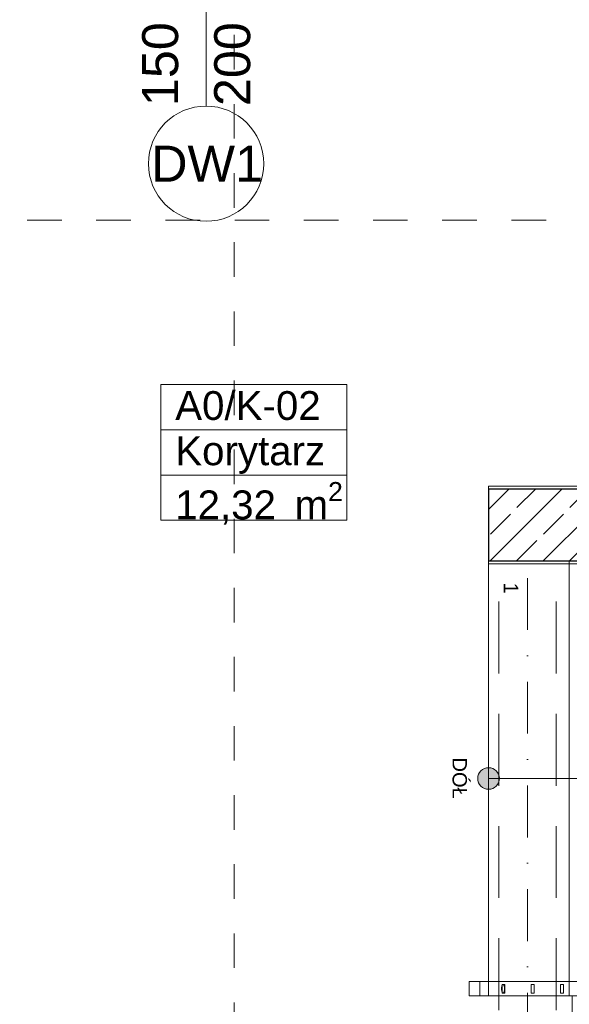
# Model space of a CAD drawing. Header units: millimetres. Extents: x -52968 to 399385, y -141133 to 110561.
# Tile 62 of 146: x 72504 to 74410, y -105737 to -102318. Entities that reach past the tile are written whole.
import ezdxf

# ---------------------------------------------------------------- set-up
doc = ezdxf.new("R2010")
doc.units = ezdxf.units.MM
for name, pattern in [('SIM-Wegliniec-21.07.2025-Parter$0$Kropki i Kreski', [360, 180, -90, 0, -90]), ('SIM-Wegliniec-21.07.2025-Parter$0$Przerywana', [240, 120, -120]), ('SIM-Wegliniec-21.07.2025-Parter$0$Przerywana długa', [390, 250, -140]), ('SIM-Wegliniec-21.07.2025-Parter$0$Wipeout_Contour', [1000, 0, -1000])]:
    doc.linetypes.add(name, pattern=pattern)
doc.layers.add('_xref', color=250, linetype='Continuous')
for name, color, linetype, lineweight in [('SIM-Wegliniec-21.07.2025-Parter$0$A-Przekroje-PB_Nr_pióra__5', 250, 'Continuous', 0), ('SIM-Wegliniec-21.07.2025-Parter$0$Nowe_A-Balustrady-Schody_Nr_pióra__11', 250, 'Continuous', 0), ('SIM-Wegliniec-21.07.2025-Parter$0$Nowe_A-Balustrady-Schody_Nr_pióra__91', 250, 'Continuous', 0), ('SIM-Wegliniec-21.07.2025-Parter$0$Nowe_A-Belki-Wieniec_Nr_pióra__69', 250, 'Continuous', 0), ('SIM-Wegliniec-21.07.2025-Parter$0$Nowe_A-Belki-Wieniec_Nr_pióra__90', 250, 'Continuous', 0), ('SIM-Wegliniec-21.07.2025-Parter$0$Nowe_A-Posadzki_Nr_pióra__89', 250, 'Continuous', 0), ('SIM-Wegliniec-21.07.2025-Parter$0$Nowe_A-Schody', 250, 'Continuous', 0), ('SIM-Wegliniec-21.07.2025-Parter$0$Nowe_A-Schody _Nr_pióra__1', 250, 'Continuous', 0), ('SIM-Wegliniec-21.07.2025-Parter$0$Nowe_A-Schody _Nr_pióra__11', 250, 'Continuous', 0), ('SIM-Wegliniec-21.07.2025-Parter$0$Nowe_A-Schody _Nr_pióra__71', 250, 'Continuous', 0), ('SIM-Wegliniec-21.07.2025-Parter$0$Nowe_A-Strefy-Parter_Nr_pióra__94', 250, 'Continuous', 0), ('SIM-Wegliniec-21.07.2025-Parter$0$Nowe_A-Ściany-Konstrukcyjne', 250, 'Continuous', 0), ('SIM-Wegliniec-21.07.2025-Parter$0$Nowe_A-Ściany-Konstrukcyjne_Nr_pióra__27', 250, 'Continuous', 0), ('SIM-Wegliniec-21.07.2025-Parter$0$Nowe_A-Ściany-Konstrukcyjne_Nr_pióra__47', 250, 'Continuous', 0), ('SIM-Wegliniec-21.07.2025-Parter$0$Nowe_Metryczki pomieszczeń Archicada_Nr_pióra__6', 250, 'Continuous', 0), ('SIM-Wegliniec-21.07.2025-Parter$0$Nowe_Znaczniki drzwi Archicada_Nr_pióra__2', 250, 'Continuous', 0), ('SIM-Wegliniec-21.07.2025-Parter$0$Nowe_Znaczniki drzwi Archicada_Nr_pióra__45', 250, 'Continuous', 0), ('SIM-Wegliniec-21.07.2025-Parter$0$Nowe_Znaczniki drzwi Archicada_Nr_pióra__7', 250, 'Continuous', 0)]:
    doc.layers.add(name, color=color, linetype=linetype, lineweight=lineweight)
doc.styles.add('SIM-Wegliniec-21.07.2025-Parter$0$STYL_AUTOMATYCZNY_1', font='arial.ttf')
doc.styles.add('SIM-Wegliniec-21.07.2025-Parter$0$STYL_AUTOMATYCZNY_2', font='arial.ttf')
pattern_1 = [(0, (0, 0), (0, 86.60254), [0, -50]), (0, (25, 43.3), (0, 86.60254), [0, -50])]

# ---------------------------------------------------------------- blocks, each defined once
blk = doc.blocks.new('SIM-Wegliniec-21.07.2025-Parter')
at = {"layer": 'SIM-Wegliniec-21.07.2025-Parter$0$Nowe_A-Ściany-Konstrukcyjne', "linetype": 'Continuous', "lineweight": 0, "true_color": 0x000000}
h = blk.add_hatch(dxfattribs=at)
h.set_pattern_fill('Tynk', color=18, style=0, pattern_type=2)
h.set_pattern_definition(pattern_1)
h.paths.add_polyline_path([(75120.1, -103937.6), (74130.1, -103937.6), (74130.1, -103947.6), (75129.7, -103947.6)])
at = {"layer": 'SIM-Wegliniec-21.07.2025-Parter$0$A-Przekroje-PB_Nr_pióra__5', "linetype": 'SIM-Wegliniec-21.07.2025-Parter$0$Przerywana', "lineweight": 13}
for p, q in [((73248, -94450.6), (73248, -119323.8)), ((62449.3, -103013.8), (93776.2, -103013.8))]:
    blk.add_line(p, q, dxfattribs=at)
at = {"layer": 'SIM-Wegliniec-21.07.2025-Parter$0$Nowe_A-Balustrady-Schody_Nr_pióra__91', "linetype": 'Continuous', "lineweight": 13}
for p, q in [((74080.1, -105657.6), (74062.9, -105657.6)), ((74062.9, -105657.6), (74062.9, -105707.6)), ((74062.9, -105707.6), (74080.1, -105707.6))]:
    blk.add_line(p, q, dxfattribs=at)
at = {"layer": 'SIM-Wegliniec-21.07.2025-Parter$0$Nowe_A-Posadzki_Nr_pióra__89', "linetype": 'Continuous', "lineweight": 13, "flags": 128}
blk.add_lwpolyline([(74140.1, -104197.6), (74140.1, -105707.6), (75250.1, -105707.6), (75250.1, -104197.6)], close=True, dxfattribs=at)
at = {"layer": 'SIM-Wegliniec-21.07.2025-Parter$0$Nowe_A-Schody _Nr_pióra__1', "linetype": 'Continuous', "lineweight": 13}
for p, q in [((74130.1, -104197.6), (75810.1, -104197.6)), ((74130.1, -105707.6), (74130.1, -104197.6)), ((75250.1, -105707.6), (74130.1, -105707.6))]:
    blk.add_line(p, q, dxfattribs=at)
at = {"layer": 'SIM-Wegliniec-21.07.2025-Parter$0$Nowe_A-Strefy-Parter_Nr_pióra__94', "linetype": 'Continuous', "lineweight": 13, "flags": 128}
blk.add_lwpolyline([(72140.1, -102217.6), (72130.1, -107307.6), (74410.1, -107317.6), (74420.1, -105707.6), (74130.1, -105707.6), (74130.1, -103937.6), (75120.1, -103937.6), (75120.1, -102217.6)], close=True, dxfattribs=at)
at = {"layer": 'SIM-Wegliniec-21.07.2025-Parter$0$Nowe_A-Ściany-Konstrukcyjne_Nr_pióra__27', "linetype": 'Continuous', "lineweight": 25}
blk.add_line((75129.7, -103947.6), (74130.1, -103947.6), dxfattribs=at)
at = {"layer": 'SIM-Wegliniec-21.07.2025-Parter$0$Nowe_A-Ściany-Konstrukcyjne_Nr_pióra__47', "linetype": 'Continuous', "lineweight": 15, "flags": 128}
for points in [[(75120.1, -103937.6), (74130.1, -103937.6)], [(74130.1, -103937.6), (74130.1, -103947.6)]]:
    blk.add_lwpolyline(points, dxfattribs=at)
at = {"layer": 'SIM-Wegliniec-21.07.2025-Parter$0$Nowe_Metryczki pomieszczeń Archicada_Nr_pióra__6', "linetype": 'Continuous', "lineweight": 13}
for p, q in [((72993, -103584.7), (73638.9, -103584.7)), ((72993, -103741.8), (72993, -103584.7)), ((73638.9, -103584.7), (73638.9, -103741.8)), ((73638.9, -103741.8), (72993, -103741.8)), ((72993, -103741.8), (73638.9, -103741.8)), ((72993, -103899), (72993, -103741.8)), ((73638.9, -103741.8), (73638.9, -103899)), ((73638.9, -103899), (72993, -103899)), ((72993, -103899), (73638.9, -103899)), ((72993, -104056.1), (72993, -103899)), ((73638.9, -103899), (73638.9, -104056.1)), ((73638.9, -104056.1), (72993, -104056.1))]:
    blk.add_line(p, q, dxfattribs=at)
at = {"layer": 'SIM-Wegliniec-21.07.2025-Parter$0$Nowe_Znaczniki drzwi Archicada_Nr_pióra__2', "linetype": 'Continuous', "lineweight": 13, "flags": 128}
blk.add_lwpolyline([(72950.1, -102817.6, 1), (73350.1, -102817.6, 1)], format="xyb", close=True, dxfattribs=at)
at = {"layer": 'SIM-Wegliniec-21.07.2025-Parter$0$Nowe_Znaczniki drzwi Archicada_Nr_pióra__45', "linetype": 'Continuous', "lineweight": 15}
blk.add_line((73150.1, -102617.6), (73150.1, -101647.6), dxfattribs=at)
at = {"layer": 'SIM-Wegliniec-21.07.2025-Parter$0$Nowe_A-Schody _Nr_pióra__71', "lineweight": 13, "insert": (74029.7, -105023.1), "char_height": 50, "attachment_point": 6, "rotation": 270, "style": 'SIM-Wegliniec-21.07.2025-Parter$0$STYL_AUTOMATYCZNY_1'}
blk.add_mtext('\\A1;{\\pqr;\\fArial|b0|i0|c238|p0;\\W1.000000;DÓŁ}', dxfattribs=at)
at = {"layer": 'SIM-Wegliniec-21.07.2025-Parter$0$Nowe_Metryczki pomieszczeń Archicada_Nr_pióra__6', "lineweight": 13, "char_height": 100, "attachment_point": 1, "style": 'SIM-Wegliniec-21.07.2025-Parter$0$STYL_AUTOMATYCZNY_2'}
for s, insert in [('\\A1;{\\pql;\\pt0,2300;\\fArial|b0|i0|c238|p0;\\W1.000000;A0/K-02\\fArial|b0|i0|c238|p0;\\W1.000000;\\A1{\\H.66x;\\S^  ;}\\fArial|b0|i0|c238|p0;\\W1.000000;\\fArial|b0|i0|c238|p0;\\W1.000000;\\A1{\\H.66x;\\S^  ;}}', (73043, -103607.5)), ('\\A1;{\\pql;\\pt0,2300;\\fArial|b0|i0|c238|p0;\\W1.000000;Korytarz\\fArial|b0|i0|c238|p0;\\W1.000000;\\A1{\\H.66x;\\S^  ;}\\fArial|b0|i0|c238|p0;\\W1.000000;\\fArial|b0|i0|c238|p0;\\W1.000000;\\A1{\\H.66x;\\S^  ;}}', (73043, -103764.7)), ('\\A1;{\\pql;\\pt0,2300;\\fArial|b0|i0|c238|p0;\\W1.000000;12,32\\fArial|b0|i0|c238|p0;\\W1.000000;\\A1{\\H.66x;\\S^  ;}\\fArial|b0|i0|c238|p0;\\W1.000000; m\\fArial|b0|i0|c238|p0;\\W1.000000;\\A1{\\H.66x;\\S2^  ;}}', (73043, -103923.2))]:
    blk.add_mtext(s, dxfattribs=dict(at, insert=insert))
at = {"layer": 'SIM-Wegliniec-21.07.2025-Parter$0$Nowe_Znaczniki drzwi Archicada_Nr_pióra__7', "lineweight": 13, "char_height": 125, "attachment_point": 7, "rotation": 90, "style": 'SIM-Wegliniec-21.07.2025-Parter$0$STYL_AUTOMATYCZNY_1'}
for s, insert in [('\\A1;{\\pql;\\pt0;\\fArial|b0|i0|c238|p0;\\W1.000000;150\\fArial|b0|i0|c238|p0;\\W1.000000;\\A1{\\H.66x;\\S^  ;}\\fArial|b0|i0|c238|p0;\\W1.000000;\\fArial|b0|i0|c238|p0;\\W1.000000;}', (73089.7, -102617.6)), ('\\A1;{\\pql;\\pt0;\\fArial|b0|i0|c238|p0;\\W1.000000;200\\fArial|b0|i0|c238|p0;\\W1.000000;\\A1{\\H.66x;\\S^  ;}\\fArial|b0|i0|c238|p0;\\W1.000000;\\fArial|b0|i0|c238|p0;\\W1.000000;}', (73339.7, -102617.6))]:
    blk.add_mtext(s, dxfattribs=dict(at, insert=insert))
at = {"layer": 'SIM-Wegliniec-21.07.2025-Parter$0$Nowe_Znaczniki drzwi Archicada_Nr_pióra__7', "lineweight": 13, "insert": (72959.6, -102880.1), "char_height": 125, "attachment_point": 7, "style": 'SIM-Wegliniec-21.07.2025-Parter$0$STYL_AUTOMATYCZNY_1'}
blk.add_mtext('\\A1;{\\pql;\\pt0;\\fArial|b0|i0|c238|p0;\\W1.000000;DW1\\fArial|b0|i0|c238|p0;\\W1.000000;\\fArial|b0|i0|c238|p0;\\W1.000000;\\fArial|b0|i0|c238|p0;\\W1.000000;}', dxfattribs=at)
at = {"linetype": 'SIM-Wegliniec-21.07.2025-Parter$0$Wipeout_Contour', "lineweight": 0, "ltscale": 514296.330114}
blk.add_wipeout([(74130.1, -105707.6), (74410.1, -105707.6), (74410.1, -104197.6), (74130.1, -104197.6)], dxfattribs=at).dxf.layer = 'SIM-Wegliniec-21.07.2025-Parter$0$Nowe_A-Schody'
at = {"layer": 'SIM-Wegliniec-21.07.2025-Parter$0$Nowe_A-Schody', "linetype": 'Continuous', "lineweight": 0}
blk.add_hatch(color=256, dxfattribs=at).paths.add_polyline_path([(74130.1, -104915.1, 1), (74130.1, -104990.1, 1)])
at = {"layer": 'SIM-Wegliniec-21.07.2025-Parter$0$Nowe_A-Ściany-Konstrukcyjne', "linetype": 'Continuous', "lineweight": 0}
h = blk.add_hatch(dxfattribs=at)
h.set_pattern_fill('Beton_zbrojony', color=256, style=0, pattern_type=2)
h.set_pattern_definition([(45, (0, 0), (-91.92388, 91.92388), []), (45, (-45.96, 45.96), (-91.92388, 91.92388), [97.5, -32.5])])
h.paths.add_polyline_path([(75130.1, -103948), (75129.7, -103947.6), (74130.1, -103947.6), (74130.1, -104197.6), (75130.1, -104197.6)])
at = {"layer": 'SIM-Wegliniec-21.07.2025-Parter$0$Nowe_A-Ściany-Konstrukcyjne', "linetype": 'Continuous', "lineweight": 0, "true_color": 0x000000}
h = blk.add_hatch(dxfattribs=at)
h.set_pattern_fill('Tynk', color=18, style=0, pattern_type=2)
h.set_pattern_definition(pattern_1)
h.paths.add_polyline_path([(75370.4, -104197.6), (74130.1, -104197.6), (74130.1, -104207.6), (75380.1, -104207.6)])
at = {"layer": 'SIM-Wegliniec-21.07.2025-Parter$0$Nowe_A-Balustrady-Schody_Nr_pióra__11', "linetype": 'Continuous', "lineweight": 13, "flags": 128}
for points in [[(74180.1, -105697.6), (74180.9, -105697.4), (74181.8, -105696.7), (74182.6, -105695.6), (74183.3, -105694.1), (74183.9, -105692.2), (74184.4, -105690.1), (74184.8, -105687.7), (74185, -105685.2), (74185.1, -105682.6), (74185, -105680), (74184.8, -105677.5), (74184.4, -105675.1), (74183.9, -105673), (74183.3, -105671.1), (74182.6, -105669.6), (74181.8, -105668.5), (74180.9, -105667.8), (74180.1, -105667.6), (74179.2, -105667.8), (74178.4, -105668.5), (74177.6, -105669.6), (74176.9, -105671.1), (74176.2, -105673), (74175.7, -105675.1), (74175.4, -105677.5), (74175.1, -105680), (74175.1, -105682.6), (74175.1, -105685.2), (74175.4, -105687.7), (74175.7, -105690.1), (74176.2, -105692.2), (74176.9, -105694.1), (74177.6, -105695.6), (74178.4, -105696.7), (74179.2, -105697.4)], [(74176.7, -105667.6), (74176.7, -105697.6), (74186.7, -105697.6), (74186.7, -105667.6)], [(74278.4, -105667.6), (74278.4, -105697.6), (74288.4, -105697.6), (74288.4, -105667.6)], [(74380.1, -105667.6), (74380.1, -105697.6), (74390.1, -105697.6), (74390.1, -105667.6)]]:
    blk.add_lwpolyline(points, close=True, dxfattribs=at)
at = {"layer": 'SIM-Wegliniec-21.07.2025-Parter$0$Nowe_A-Balustrady-Schody_Nr_pióra__91', "linetype": 'Continuous', "lineweight": 13}
for p, q in [((75530.2, -105657.6), (74080.1, -105657.6)), ((74080.1, -105707.6), (75559.1, -105707.6))]:
    blk.add_line(p, q, dxfattribs=at)
at = {"layer": 'SIM-Wegliniec-21.07.2025-Parter$0$Nowe_A-Balustrady-Schody_Nr_pióra__91', "linetype": 'Continuous', "lineweight": 13, "flags": 128}
blk.add_lwpolyline([(74100.1, -105657.6), (74100.1, -105707.6), (75559.1, -105707.6), (75530.2, -105657.6)], close=True, dxfattribs=at)
at = {"layer": 'SIM-Wegliniec-21.07.2025-Parter$0$Nowe_A-Belki-Wieniec_Nr_pióra__69', "linetype": 'SIM-Wegliniec-21.07.2025-Parter$0$Kropki i Kreski', "lineweight": 13}
blk.add_line((74265.1, -107317.6), (74265.1, -104197.6), dxfattribs=at)
at = {"layer": 'SIM-Wegliniec-21.07.2025-Parter$0$Nowe_A-Belki-Wieniec_Nr_pióra__90', "linetype": 'SIM-Wegliniec-21.07.2025-Parter$0$Przerywana długa', "lineweight": 13}
for p, q in [((74165.1, -107317.6), (74165.1, -104197.6)), ((74365.1, -104197.6), (74165.1, -104197.6)), ((74365.1, -107317.6), (74365.1, -104197.6))]:
    blk.add_line(p, q, dxfattribs=at)
at = {"layer": 'SIM-Wegliniec-21.07.2025-Parter$0$Nowe_A-Schody _Nr_pióra__11', "linetype": 'Continuous', "lineweight": 13}
for p, q in [((74130.1, -104197.6), (74410.1, -104197.6)), ((74130.1, -105707.6), (74130.1, -104197.6)), ((74410.1, -104197.6), (74410.1, -105707.6)), ((74410.1, -104197.6), (74690.1, -104197.6)), ((74410.1, -105707.6), (74410.1, -104197.6)), ((74130.1, -104952.6), (74410.1, -104952.6)), ((74410.1, -104952.6), (75530.1, -104952.6)), ((74410.1, -105707.6), (74130.1, -105707.6)), ((74690.1, -105707.6), (74410.1, -105707.6))]:
    blk.add_line(p, q, dxfattribs=at)
at = {"layer": 'SIM-Wegliniec-21.07.2025-Parter$0$Nowe_A-Schody _Nr_pióra__11', "linetype": 'Continuous', "lineweight": 13, "flags": 128}
blk.add_lwpolyline([(74130.1, -104915.1, -1), (74130.1, -104990.1, -1)], format="xyb", close=True, dxfattribs=at)
at = {"layer": 'SIM-Wegliniec-21.07.2025-Parter$0$Nowe_A-Ściany-Konstrukcyjne_Nr_pióra__27', "linetype": 'Continuous', "lineweight": 25}
blk.add_line((75130.1, -104197.6), (74130.1, -104197.6), dxfattribs=at)
at = {"layer": 'SIM-Wegliniec-21.07.2025-Parter$0$Nowe_A-Ściany-Konstrukcyjne_Nr_pióra__27', "linetype": 'Continuous', "lineweight": 25, "flags": 128}
blk.add_lwpolyline([(74130.1, -103947.6), (74130.1, -104197.6)], dxfattribs=at)
at = {"layer": 'SIM-Wegliniec-21.07.2025-Parter$0$Nowe_A-Ściany-Konstrukcyjne_Nr_pióra__47', "linetype": 'Continuous', "lineweight": 15, "flags": 128}
blk.add_lwpolyline([(74130.1, -104207.6), (75380.1, -104207.6)], dxfattribs=at)
at = {"layer": 'SIM-Wegliniec-21.07.2025-Parter$0$Nowe_A-Schody _Nr_pióra__71', "lineweight": 13, "insert": (74207.9, -104311.2), "char_height": 50, "attachment_point": 6, "rotation": 270, "style": 'SIM-Wegliniec-21.07.2025-Parter$0$STYL_AUTOMATYCZNY_1'}
blk.add_mtext('\\A1;{\\pqr;\\fArial|b0|i0|c238|p0;\\W1.000000;1}', dxfattribs=at)

msp = doc.modelspace()

# ---------------------------------------------------------------- block references
at = {"layer": '_xref'}
msp.add_blockref('SIM-Wegliniec-21.07.2025-Parter', (0, 0), dxfattribs=at)

doc.saveas('drawing.dxf')
